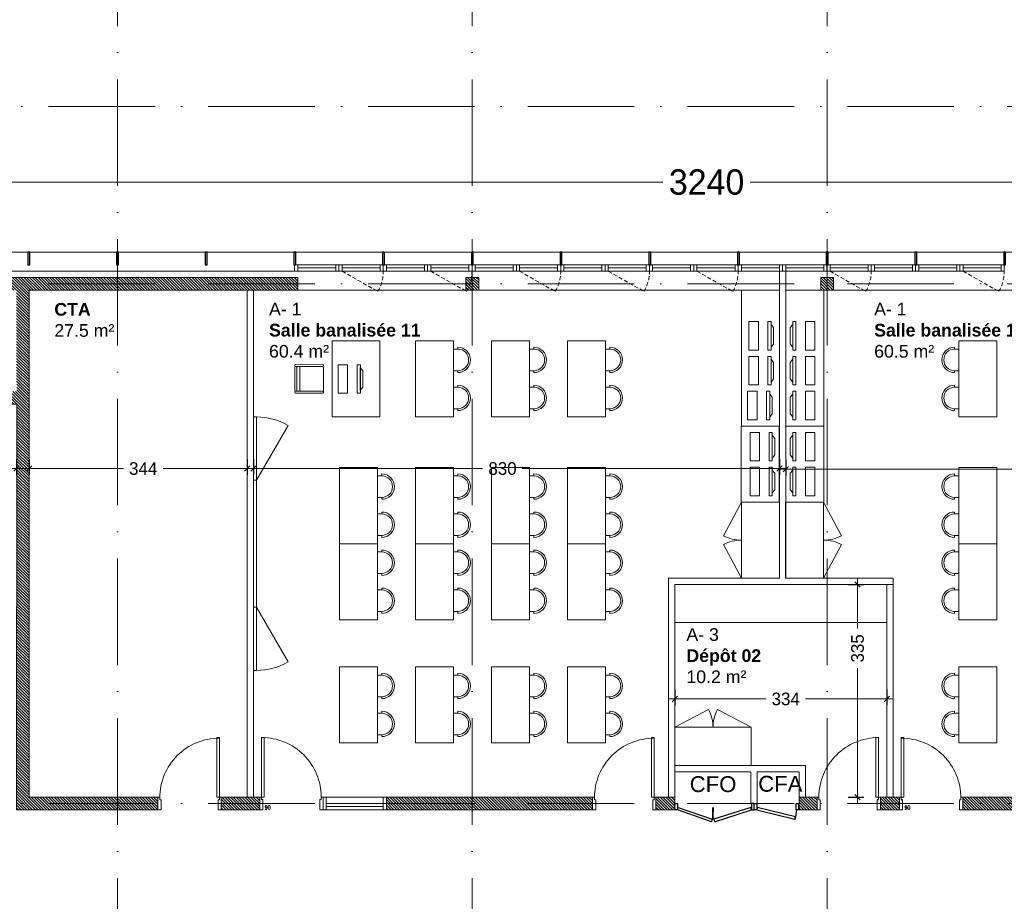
# Model space of a CAD drawing. Header units: centimetres. Extents: x 100159 to 225226, y -81380 to -23241.
# Tile 84 of 139: x 204585 to 206139, y -62313 to -60922. Entities that reach past the tile are written whole.
import ezdxf

# ---------------------------------------------------------------- set-up
doc = ezdxf.new("R2010")
doc.units = ezdxf.units.CM
doc.linetypes.add('ACAD_ISO10W100', pattern=[18, 12, -3, 0, -3])
doc.linetypes.add('CACHE', pattern=[9.525, 6.35, -3.175])
doc.layers.get('0').update_dxf_attribs({"lineweight": 5})
for name, color, linetype, lineweight in [('10', 252, 'Continuous', 5), ('13', 251, 'Continuous', 9), ('17', 6, 'Continuous', 5), ('DDL- CLOISONS DOUBLAGES', 1, 'Continuous', 5), ('DDL- ISOLATION', 252, 'ISOLATION', 5), ('DDL- MENUISERIES INT', 51, 'Continuous', 5), ('DDL- STRUCTURE', 5, 'Continuous', 5), ('DDL-HAB-COTES', 161, 'Continuous', 9), ('DDL-HAB-MOBILIER', 252, 'Continuous', 9), ('DDL-HACHURES POCHAGE GRIS', 251, 'Continuous', 5), ('DDL-TRAIT AXES', 1, 'ACAD_ISO10W100', 5)]:
    doc.layers.add(name, color=color, linetype=linetype, lineweight=lineweight)
for name, color, linetype in [('18', 8, 'Continuous'), ('44', 7, 'Continuous'), ('DDL-TEXTE 01', 7, 'Continuous')]:
    doc.layers.add(name, color=color, linetype=linetype)
doc.layers.add('GEL', color=113, linetype='Continuous', plot=False)
doc.styles.add('Century Gothic', font='GOTHIC.TTF')
doc.styles.add('COTA', font='romans.shx', dxfattribs={"width": 0.8})
doc.styles.get("Standard").update_dxf_attribs({"font": 'arial.ttf'})
doc.linetypes.add('ISOLATION', pattern='A,0.00254,-2.54,[134,ltypeshp.shx,S=2.54,R=0,X=-2.54,Y=0],-5.08,[134,ltypeshp.shx,S=2.54,R=180,X=2.54,Y=0],-2.54', length=10.16254)
doc.dimstyles.new('C100 cm', dxfattribs={"dimscale": 100, "dimtxt": 0.2, "dimasz": 0.085, "dimexe": 0.1, "dimexo": 0.0625, "dimgap": 0.09, "dimtad": 0, "dimdec": 0, "dimzin": 0, "dimdsep": 46, "dimtxsty": 'Century Gothic', "dimblk": 'OBLIQUE', "dimcen": 0.09, "dimdle": 0.1, "dimclrd": 256, "dimclrt": 256, "dimadec": 0, "dimazin": 0, "dimtfac": 1, "dimtdec": 0, "dimtofl": 0, "dimtmove": 2, "dimatfit": 2, "dimfxl": 0.15, "dimfxlon": 1, "dimtolj": 1, "dimtzin": 0, "dimlwd": -1, "dimarcsym": 0})
doc.dimstyles.new('portes', dxfattribs={"dimtxt": 6, "dimasz": 2.5, "dimexe": 1.25, "dimexo": 0.625, "dimtad": 1, "dimjust": 1, "dimtxsty": 'COTA', "dimblk": 'NONE', "dimcen": 2.5, "dimse1": 1, "dimse2": 1, "dimsd1": 1, "dimsd2": 1, "dimadec": 0, "dimazin": 0, "dimtfac": 1, "dimtix": 1, "dimtofl": 0, "dimtmove": 0, "dimatfit": 0, "dimldrblk": 'NONE', "dimfxl": 1, "dimarcsym": 0})
pattern_1 = [(135, (0, -2198.8527), (-2.24506403, -2.24506403), [])]

# ---------------------------------------------------------------- blocks, each defined once
blk = doc.blocks.new('A$C6C21683D')
blk.add_lwpolyline([(0, 0), (70, 0), (70, 10), (0, 10)], close=True)
for points in [[(5, 0), (65, 0), (65, 10), (5, 10), (5, 0)], [(5, 5), (65, 5)]]:
    blk.add_lwpolyline(points)
blk = doc.blocks.new('A$C7FA553E3')
blk.add_lwpolyline([(0, 32), (70, 32), (70, 42), (0, 42)], close=True)
for points in [[(5, 32), (65, 32), (65, 42), (5, 42), (5, 32)], [(5, 37), (65, 37)]]:
    blk.add_lwpolyline(points)
at = {"linetype": 'CACHE'}
blk.add_lwpolyline([(5, 32), (61.5, 0)], dxfattribs=at)
blk.add_arc((6, 32), 64, 330.0443, 0.0023, dxfattribs=at)
blk = doc.blocks.new('A$C4B07383D')
for points in [[(5, 6.1), (58.7, 25), (57.6, 28.9), (4, 10), (5, 6.1)], [(120, 6.1), (61.6, 25), (62.6, 28.9), (121, 10), (120, 6.1)], [(190.3, 21.2), (130, 6.1), (129, 10), (189.3, 25), (190.3, 21.2)], [(0, 10), (0, 0), (4, 0), (4, 10), (0, 10)], [(125, 10), (125, 0), (121, 0), (121, 10), (125, 10)], [(125, 10), (125, 0), (129, 0), (129, 10), (125, 10)], [(191.2, 10), (191.2, 0), (195.2, 0), (195.2, 10), (191.2, 10)]]:
    blk.add_lwpolyline(points)
for centre, radius, start, end in [((-12.8, 10), 73, 356.9517, 11.8441), ((132.8, 10), 73, 168.1559, 183.0483), ((133.2, 10), 58, 0, 14.9999)]:
    blk.add_arc(centre, radius, start, end)
blk = doc.blocks.new('*D189')
at = {"layer": 'Defpoints', "color": 0, "transparency": 16777216}
for p in [(5, 0), (95, 0), (95, 0)]:
    blk.add_point(p, dxfattribs=at)
at = {"layer": 'GEL', "color": 0, "transparency": 16777216, "insert": (12.6, 3.6), "char_height": 6, "attachment_point": 5, "style": 'COTA'}
blk.add_mtext('90', dxfattribs=at)
blk = doc.blocks.new('_None')
blk = doc.blocks.new('*D187')
at = {"layer": 'Defpoints', "color": 0, "transparency": 16777216}
for p in [(5, 0), (95, 0), (95, 0)]:
    blk.add_point(p, dxfattribs=at)
at = {"layer": 'GEL', "color": 0, "transparency": 16777216, "insert": (12.6, 3.6), "char_height": 6, "attachment_point": 5, "style": 'COTA'}
blk.add_mtext('90', dxfattribs=at)
blk = doc.blocks.new('*U219')
for p, q in [((20, -550), (0, -550)), ((10, -645), (10, -555)), ((15, -645), (15, -555)), ((0, -650), (20, -650))]:
    blk.add_line(p, q)
blk.add_lwpolyline([(20, -550), (0, -550), (0, -650), (20, -650)], close=True)
for points in [[(0, -555), (0, -550), (20, -550), (20, -555), (0, -555)], [(0, -650), (0, -645), (20, -645), (20, -650), (0, -650)]]:
    blk.add_lwpolyline(points)
blk = doc.blocks.new('*D182')
at = {"layer": 'Defpoints', "color": 0, "transparency": 16777216}
for p in [(5, 0), (95, 0), (95, 0)]:
    blk.add_point(p, dxfattribs=at)
at = {"layer": 'GEL', "color": 0, "transparency": 16777216, "insert": (12.6, 3.6), "char_height": 6, "attachment_point": 5, "style": 'COTA'}
blk.add_mtext('90', dxfattribs=at)
blk = doc.blocks.new('_Oblique')
at = {"color": 0, "linetype": 'ByBlock', "lineweight": -2}
blk.add_line((-0.5, -0.5), (0.5, 0.5), dxfattribs=at)
blk = doc.blocks.new('*D262')
at = {"layer": 'DDL-HAB-COTES', "color": 0, "lineweight": -2, "transparency": 16777216}
for p, q in [((207420.1, -61178.1), (207420.1, -61168.1)), ((204180.6, -61178.1), (204180.6, -61188.1))]:
    blk.add_line(p, q, dxfattribs=at)
at = {"layer": 'DDL-HAB-COTES', "transparency": 16777216}
for p, q in [((204170.6, -61178.1), (205600.4, -61178.1)), ((207430.1, -61178.1), (205738.1, -61178.1))]:
    blk.add_line(p, q, dxfattribs=at)
at = {"layer": 'Defpoints', "color": 0, "transparency": 16777216}
for p in [(204180.6, -61068.5), (204180.6, -61178.1), (207420.1, -61288.5)]:
    blk.add_point(p, dxfattribs=at)
at = {"layer": 'DDL-HAB-COTES', "transparency": 16777216, "xscale": 8.5, "yscale": 8.5, "zscale": 8.5, "rotation": 180}
blk.add_blockref('_Oblique', (204180.6, -61178.1), dxfattribs=at)
at = {"layer": 'DDL-HAB-COTES', "transparency": 16777216, "xscale": 8.5, "yscale": 8.5, "zscale": 8.5}
blk.add_blockref('_Oblique', (207420.1, -61178.1), dxfattribs=at)
at = {"layer": 'DDL-HAB-COTES', "lineweight": -3, "transparency": 16777216, "insert": (205669.3, -61178.1), "char_height": 40, "attachment_point": 5, "style": 'Century Gothic'}
blk.add_mtext('\\A1;3240', dxfattribs=at)
blk = doc.blocks.new('A$C601B608D')
for p, q in [((5, 300), (54.9, 386.7)), ((5, 100), (54.9, 13.3))]:
    blk.add_line(p, q)
for points in [[(0, 300), (5, 300), (5, 400), (0, 400)], [(0, 100), (5, 100), (5, 300), (0, 300)], [(0, 0), (5, 0), (5, 100), (0, 100)]]:
    blk.add_lwpolyline(points, close=True)
for centre, start, end in [((5, 300), 60.0976, 90), ((5, 100), 270, 299.9024)]:
    blk.add_arc(centre, 100, start, end)
blk = doc.blocks.new('A$C7DD83F9D')
at = {"ltscale": 0.5}
for p, q in [((20, 107), (20, 110)), ((20, 107), (26.8, 107)), ((26.8, 73), (26.8, 107)), ((20, 73), (26.8, 73)), ((20, 73), (20, 70)), ((20, 47), (20, 50)), ((20, 47), (26.8, 47)), ((26.8, 13), (26.8, 47)), ((20, 13), (26.8, 13)), ((20, 13), (20, 10))]:
    blk.add_line(p, q, dxfattribs=at)
at = {"linetype": 'Continuous', "flags": 128}
blk.add_lwpolyline([(26.8, 120), (26.8, 0), (86.8, 0), (86.8, 120), (26.8, 120)], dxfattribs=at)
at = {"ltscale": 0.5}
for centre, radius in [((20, 90), 20), ((20, 90), 17), ((20, 30), 20), ((20, 30), 17)]:
    blk.add_arc(centre, radius, 90, 270, dxfattribs=at)
blk = doc.blocks.new('A$C41CC053D')
at = {"ltscale": 0.5}
for p, q in [((107.1, 63.3), (118.9, 98.4)), ((119.6, 100.3), (119.9, 101.2)), ((160, 85.6), (120.2, 99)), ((121.2, 101.8), (161.9, 88.1)), ((154, 86.6), (142.2, 51.5)), ((158.8, 85), (146.9, 49.9)), ((149.8, 48.9), (161.6, 84)), ((160, 85.6), (161, 85.3)), ((162.2, 85.9), (162.6, 86.9)), ((106.5, 61.4), (106.2, 60.5)), ((106.8, 59.2), (147.6, 45.5)), ((147.6, 48.6), (107.8, 62)), ((147.6, 48.6), (148.5, 48.3)), ((149.2, 47.1), (148.8, 46.1))]:
    blk.add_line(p, q, dxfattribs=at)
blk.add_lwpolyline([(118.9, 142.2), (80.7, 28.4), (9.6, 52.4), (47.9, 166.1)], close=True, dxfattribs=at)
for centre, start, end in [((119.9, 98.1), 71.3969, 161.3969), ((120.5, 99.9), 161.3969, 251.3969), ((120.8, 100.9), 71.3969, 161.3969), ((155, 86.2), 71.3969, 161.3969), ((159.7, 84.7), 71.3969, 161.3969), ((161.3, 86.2), 251.3969, 341.3969), ((160.6, 84.3), 341.3969, 71.3969), ((161.6, 87.2), 341.3969, 71.3969), ((108.1, 63), 161.3969, 251.3969), ((107.1, 60.1), 161.3969, 251.3969), ((107.5, 61.1), 71.3969, 161.3969), ((143.2, 51.2), 161.3969, 251.3969), ((147.9, 49.6), 161.3969, 251.3969), ((148.8, 49.3), 251.3969, 341.3969), ((148.2, 47.4), 341.3969, 71.3969), ((147.9, 46.4), 251.3969, 341.3969)]:
    blk.add_arc(centre, 1, start, end, dxfattribs=at)
blk = doc.blocks.new('A$C19797035')
at = {"linetype": 'Continuous'}
for points in [[(54.3, 32.9), (52.5, 28.2), (10.3, 43.6), (12, 48.3)], [(46.7, 39.9), (50, 34.4), (16.2, 46.7), (22.3, 48.8)], [(42.3, 0), (0, 15.4), (5.1, 29.5), (47.4, 14.1)]]:
    blk.add_lwpolyline(points, close=True, dxfattribs=at)
blk = doc.blocks.new('bloc 2 postes info')
at = {"layer": 'DDL-HAB-MOBILIER', "linetype": 'Continuous'}
blk.add_lwpolyline([(200800.7, -66224.9), (200920.7, -66224.9), (200920.7, -66164.9), (200800.7, -66164.9)], close=True, dxfattribs=at)
at = {"layer": 'DDL-HAB-MOBILIER', "rotation": 19.99999999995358}
for p in [(200816, -66225.4), (200871, -66225.4)]:
    blk.add_blockref('A$C19797035', p, dxfattribs=at)
blk = doc.blocks.new('armoire120')
at = {"layer": '13'}
blk.add_lwpolyline([(202579.7, -43308.5), (202579.7, -43188.5), (202639.7, -43188.5), (202639.7, -43308.5)], close=True, dxfattribs=at)
for points in [[(202639.7, -43188.5), (202667.7, -43241.5)], [(202639.7, -43308.5), (202667.7, -43255.4)]]:
    blk.add_lwpolyline(points, dxfattribs=at)
for centre, start, end in [((202639.7, -43188.5), 269.9999, 297.8405), ((202639.7, -43308.5), 62.1592, 89.9998)]:
    blk.add_arc(centre, 60, start, end, dxfattribs=at)
blk = doc.blocks.new('Lame 20x3')
blk.add_lwpolyline([(209069.8, -45704.2), (209069.8, -45724.2), (209072.8, -45724.2), (209072.8, -45704.2), (209069.8, -45704.2)])
blk = doc.blocks.new('*U366')
at = {"layer": '44'}
blk.add_blockref('Lame 20x3', (-209071.3, 45714.2), dxfattribs=at)
blk = doc.blocks.new('*U367')
at = {"color": 0, "linetype": 'ByBlock', "lineweight": -2, "transparency": 16777216}
for p in [(-2800, 0), (-2660, 0), (-2520, 0), (-2380, 0), (-2240, 0), (-2100, 0), (-1960, 0), (-1820, 0), (-1680, 0), (-1540, 0), (-1400, 0), (-1260, 0)]:
    blk.add_blockref('*U366', p, dxfattribs=at)
blk = doc.blocks.new('*D506')
at = {"layer": 'DDL-HAB-COTES', "color": 0, "lineweight": -2, "transparency": 16777216}
for p, q in [((205794.1, -61615.8), (205794.1, -61640.8)), ((206624.1, -61615.8), (206624.1, -61640.8))]:
    blk.add_line(p, q, dxfattribs=at)
at = {"layer": 'DDL-HAB-COTES', "transparency": 16777216}
for p, q in [((205784.1, -61630.8), (206269.3, -61630.8)), ((206634.1, -61630.8), (206331.7, -61630.8))]:
    blk.add_line(p, q, dxfattribs=at)
at = {"layer": 'Defpoints', "color": 0, "transparency": 16777216}
for p in [(205794.1, -61348.5), (206624.1, -61348.5), (205794.1, -61630.8)]:
    blk.add_point(p, dxfattribs=at)
at = {"layer": 'DDL-HAB-COTES', "transparency": 16777216, "xscale": 8.5, "yscale": 8.5, "zscale": 8.5, "rotation": 180}
blk.add_blockref('_Oblique', (205794.1, -61630.8), dxfattribs=at)
at = {"layer": 'DDL-HAB-COTES', "transparency": 16777216, "xscale": 8.5, "yscale": 8.5, "zscale": 8.5}
blk.add_blockref('_Oblique', (206624.1, -61630.8), dxfattribs=at)
at = {"layer": 'DDL-HAB-COTES', "lineweight": -3, "transparency": 16777216, "insert": (206300.5, -61630.8), "char_height": 20, "attachment_point": 5, "style": 'Century Gothic'}
blk.add_mtext('\\A1;830', dxfattribs=at)
blk = doc.blocks.new('*D507')
at = {"layer": 'DDL-HAB-COTES', "color": 0, "lineweight": -2, "transparency": 16777216}
for p, q in [((204954.1, -61615.1), (204954.1, -61640.1)), ((205784.1, -61615.1), (205784.1, -61640.1))]:
    blk.add_line(p, q, dxfattribs=at)
at = {"layer": 'DDL-HAB-COTES', "transparency": 16777216}
for p, q in [((204944.1, -61630.1), (205315.9, -61630.1)), ((205794.1, -61630.1), (205378.4, -61630.1))]:
    blk.add_line(p, q, dxfattribs=at)
at = {"layer": 'Defpoints', "color": 0, "transparency": 16777216}
for p in [(204954.1, -61348.5), (205784.1, -61348.5), (204954.1, -61630.1)]:
    blk.add_point(p, dxfattribs=at)
at = {"layer": 'DDL-HAB-COTES', "transparency": 16777216, "xscale": 8.5, "yscale": 8.5, "zscale": 8.5, "rotation": 180}
blk.add_blockref('_Oblique', (204954.1, -61630.1), dxfattribs=at)
at = {"layer": 'DDL-HAB-COTES', "transparency": 16777216, "xscale": 8.5, "yscale": 8.5, "zscale": 8.5}
blk.add_blockref('_Oblique', (205784.1, -61630.1), dxfattribs=at)
at = {"layer": 'DDL-HAB-COTES', "lineweight": -3, "transparency": 16777216, "insert": (205347.2, -61630.1), "char_height": 20, "attachment_point": 5, "style": 'Century Gothic'}
blk.add_mtext('\\A1;830', dxfattribs=at)
blk = doc.blocks.new('*D508')
at = {"layer": 'DDL-HAB-COTES', "color": 0, "lineweight": -2, "transparency": 16777216}
for p, q in [((204600.1, -61615.1), (204600.1, -61640.1)), ((204944.1, -61615.1), (204944.1, -61640.1))]:
    blk.add_line(p, q, dxfattribs=at)
at = {"layer": 'DDL-HAB-COTES', "transparency": 16777216}
for p, q in [((204590.1, -61630.1), (204748.9, -61630.1)), ((204954.1, -61630.1), (204811.5, -61630.1))]:
    blk.add_line(p, q, dxfattribs=at)
at = {"layer": 'Defpoints', "color": 0, "transparency": 16777216}
for p in [(204600.1, -61348.5), (204944.1, -61348.5), (204600.1, -61630.1)]:
    blk.add_point(p, dxfattribs=at)
at = {"layer": 'DDL-HAB-COTES', "transparency": 16777216, "xscale": 8.5, "yscale": 8.5, "zscale": 8.5, "rotation": 180}
blk.add_blockref('_Oblique', (204600.1, -61630.1), dxfattribs=at)
at = {"layer": 'DDL-HAB-COTES', "transparency": 16777216, "xscale": 8.5, "yscale": 8.5, "zscale": 8.5}
blk.add_blockref('_Oblique', (204944.1, -61630.1), dxfattribs=at)
at = {"layer": 'DDL-HAB-COTES', "lineweight": -3, "transparency": 16777216, "insert": (204780.2, -61630.1), "char_height": 20, "attachment_point": 5, "style": 'Century Gothic'}
blk.add_mtext('\\A1;344', dxfattribs=at)
blk = doc.blocks.new('*D509')
at = {"layer": 'DDL-HAB-COTES', "color": 0, "lineweight": -2, "transparency": 16777216}
for p, q in [((204180.1, -61615.1), (204180.1, -61640.1)), ((204580.1, -61615.1), (204580.1, -61640.1))]:
    blk.add_line(p, q, dxfattribs=at)
at = {"layer": 'DDL-HAB-COTES', "transparency": 16777216}
for p, q in [((204170.1, -61630.1), (204349.2, -61630.1)), ((204590.1, -61630.1), (204411.9, -61630.1))]:
    blk.add_line(p, q, dxfattribs=at)
at = {"layer": 'Defpoints', "color": 0, "transparency": 16777216}
for p in [(204180.1, -61528.4), (204580.1, -61528.4), (204180.1, -61630.1)]:
    blk.add_point(p, dxfattribs=at)
at = {"layer": 'DDL-HAB-COTES', "transparency": 16777216, "xscale": 8.5, "yscale": 8.5, "zscale": 8.5, "rotation": 180}
blk.add_blockref('_Oblique', (204180.1, -61630.1), dxfattribs=at)
at = {"layer": 'DDL-HAB-COTES', "transparency": 16777216, "xscale": 8.5, "yscale": 8.5, "zscale": 8.5}
blk.add_blockref('_Oblique', (204580.1, -61630.1), dxfattribs=at)
at = {"layer": 'DDL-HAB-COTES', "lineweight": -3, "transparency": 16777216, "insert": (204380.6, -61630.1), "char_height": 20, "attachment_point": 5, "style": 'Century Gothic'}
blk.add_mtext('\\A1;400', dxfattribs=at)
blk = doc.blocks.new('*D526')
at = {"layer": 'DDL-HAB-COTES', "color": 0, "lineweight": -2, "transparency": 16777216}
for p, q in [((205619.3, -61978.7), (205619.3, -62003.7)), ((205953.5, -61978.7), (205953.5, -62003.7))]:
    blk.add_line(p, q, dxfattribs=at)
at = {"layer": 'DDL-HAB-COTES', "transparency": 16777216}
for p, q in [((205609.3, -61993.7), (205762.8, -61993.7)), ((205963.5, -61993.7), (205825.4, -61993.7))]:
    blk.add_line(p, q, dxfattribs=at)
at = {"layer": 'Defpoints', "color": 0, "transparency": 16777216}
for p in [(205619.3, -61813.1), (205953.5, -61813.1), (205619.3, -61993.7)]:
    blk.add_point(p, dxfattribs=at)
at = {"layer": 'DDL-HAB-COTES', "transparency": 16777216, "xscale": 8.5, "yscale": 8.5, "zscale": 8.5, "rotation": 180}
blk.add_blockref('_Oblique', (205619.3, -61993.7), dxfattribs=at)
at = {"layer": 'DDL-HAB-COTES', "transparency": 16777216, "xscale": 8.5, "yscale": 8.5, "zscale": 8.5}
blk.add_blockref('_Oblique', (205953.5, -61993.7), dxfattribs=at)
at = {"layer": 'DDL-HAB-COTES', "lineweight": -3, "transparency": 16777216, "insert": (205794.1, -61993.7), "char_height": 20, "attachment_point": 5, "style": 'Century Gothic'}
blk.add_mtext('\\A1;334', dxfattribs=at)
blk = doc.blocks.new('*D527')
at = {"layer": 'DDL-HAB-COTES', "transparency": 16777216}
for p, q in [((205907.5, -61803), (205907.5, -61882.7)), ((205907.5, -62158.5), (205907.5, -61944.8))]:
    blk.add_line(p, q, dxfattribs=at)
at = {"layer": 'DDL-HAB-COTES', "color": 0, "lineweight": -2, "transparency": 16777216}
for p, q in [((205892.5, -61813), (205917.5, -61813)), ((205892.5, -62148.5), (205917.5, -62148.5))]:
    blk.add_line(p, q, dxfattribs=at)
at = {"layer": 'Defpoints', "color": 0, "transparency": 16777216}
for p in [(205825.2, -61813), (205907.5, -61813), (205825.2, -62148.5)]:
    blk.add_point(p, dxfattribs=at)
at = {"layer": 'DDL-HAB-COTES', "transparency": 16777216, "xscale": 8.5, "yscale": 8.5, "zscale": 8.5}
for p, rotation in [((205907.5, -61813), 90), ((205907.5, -62148.5), 270)]:
    blk.add_blockref('_Oblique', p, dxfattribs=dict(at, rotation=rotation))
at = {"layer": 'DDL-HAB-COTES', "lineweight": -3, "transparency": 16777216, "insert": (205907.5, -61913.8), "char_height": 20, "attachment_point": 5, "rotation": 90, "style": 'Century Gothic'}
blk.add_mtext('\\A1;335', dxfattribs=at)
blk = doc.blocks.new('*U188')
blk.add_line((100, 20), (100, 0))
blk.add_lwpolyline([(3, 20), (3, 114), (7, 114), (7, 20)], close=True)
for points in [[(0, 0), (5, 0), (5, 16), (3, 16), (3, 20), (0, 20), (0, 20)], [(0, 20), (0, 0)], [(100, 0), (95, 0), (95, 16), (97, 16), (97, 20), (100, 20), (100, 20)]]:
    blk.add_lwpolyline(points)
blk.add_arc((3, 19.039), 94, 359.999971, 90.000029)
at = {"layer": 'GEL'}
dim = blk.add_linear_dim(base=(95, 0), p1=(5, 0), p2=(95, 0), dimstyle='portes', dxfattribs=at)
dim.commit()
dim.dimension.update_dxf_attribs({"geometry": '*D189', "text_midpoint": (12.636, 3.625)})
blk = doc.blocks.new('*U186')
blk.add_line((100, 20), (100, 0))
blk.add_lwpolyline([(3, 20), (3, 114), (7, 114), (7, 20)], close=True)
for points in [[(0, 0), (5, 0), (5, 16), (3, 16), (3, 20), (0, 20), (0, 20)], [(0, 20), (0, 0)], [(100, 0), (95, 0), (95, 16), (97, 16), (97, 20), (100, 20), (100, 20)]]:
    blk.add_lwpolyline(points)
blk.add_arc((3, 20), 94, 359.999971, 90.000029)
at = {"layer": 'GEL'}
dim = blk.add_linear_dim(base=(95, 0), p1=(5, 0), p2=(95, 0), dimstyle='portes', dxfattribs=at)
dim.commit()
dim.dimension.update_dxf_attribs({"geometry": '*D187', "text_midpoint": (12.636, 3.625)})
blk = doc.blocks.new('A$C530C723F')
at = {"layer": 'DDL- MENUISERIES INT'}
blk.add_blockref('*U186', (10, 0), dxfattribs=at)
at = {"layer": 'DDL- MENUISERIES INT', "rotation": 270}
blk.add_blockref('*U219', (760, 20), dxfattribs=at)
blk = doc.blocks.new('*U181')
blk.add_line((100, 20), (100, 0))
blk.add_lwpolyline([(3, 20), (3, 114), (7, 114), (7, 20)], close=True)
for points in [[(0, 0), (5, 0), (5, 16), (3, 16), (3, 20), (0, 20), (0, 20)], [(0, 20), (0, 0)], [(100, 0), (95, 0), (95, 16), (97, 16), (97, 20), (100, 20), (100, 20)]]:
    blk.add_lwpolyline(points)
blk.add_arc((3, 20), 94, 359.999971, 90.000029)
at = {"layer": 'GEL'}
dim = blk.add_linear_dim(base=(95, 0), p1=(5, 0), p2=(95, 0), dimstyle='portes', dxfattribs=at)
dim.commit()
dim.dimension.update_dxf_attribs({"geometry": '*D182', "text_midpoint": (12.636, 3.625)})

msp = doc.modelspace()

# ---------------------------------------------------------------- hatches: boundary and pattern name
at = {"layer": 'DDL-HACHURES POCHAGE GRIS'}
h = msp.add_hatch(dxfattribs=at)
h.set_pattern_fill('ANSI31', color=256, angle=90)
h.set_pattern_definition(pattern_1)
h.paths.add_polyline_path([(207270.1, -62168.5), (207270.1, -62148.5), (207399.1, -62148.5), (207399.1, -61288.5), (207419.1, -61288.5), (207419.1, -62168.5)])
h.paths.add_polyline_path([(206983.6, -62148.5), (206983.6, -61318.5), (206963.6, -61318.5), (206963.6, -62148.5), (206744.5, -62148.5), (206744.5, -62168.5), (207081.6, -62168.5), (207081.6, -62148.5)])
h.paths.add_polyline_path([(206614.5, -62168.5), (206644.5, -62168.5), (206644.5, -62148.5), (206614.5, -62148.5)])
h.paths.add_polyline_path([(206073.5, -62168.5), (206414.5, -62168.5), (206414.5, -62148.5), (206073.5, -62148.5)])
h.paths.add_polyline_path([(205943.5, -62148.5), (205973.5, -62148.5), (205973.5, -62168.5), (205943.5, -62168.5)])
h.paths.add_polyline_path([(205815.1, -62168.5), (205843.5, -62168.5), (205843.5, -62148.5), (205815.1, -62148.5)])
h.paths.add_polyline_path([(205619.3, -62148.5), (205589.3, -62148.5), (205589.3, -62168.5), (205619.3, -62168.5)])
h.paths.add_polyline_path([(205164.1, -62168.5), (205489.3, -62168.5), (205489.3, -62148.5), (205164.1, -62148.5)])
h.paths.add_polyline_path([(204903.4, -62168.5), (204964.1, -62168.5), (204964.1, -62148.5), (204903.4, -62148.5)])
h = msp.add_hatch(dxfattribs=at)
h.set_pattern_fill('ANSI31', color=256, angle=90)
h.set_pattern_definition(pattern_1)
h.paths.add_polyline_path([(204600.1, -61348.5), (205024.1, -61348.5), (205024.1, -61328.5), (204200.6, -61328.5), (204180.6, -61328.5), (204180.6, -61308.5), (204160.6, -61308.5), (204160.6, -61348.5), (204361.6, -61348.5), (204361.6, -61508.5), (204160.1, -61508.5), (204160.1, -62168.3), (204390.1, -62168.5), (204390.1, -62148.5), (204180.1, -62148.5), (204180.1, -61528.5), (204580.6, -61528.5), (204580.1, -62168.5), (204803.4, -62168.5), (204803.4, -62148.5), (204600.1, -62148.5)])
h.paths.add_polyline_path([(204381.6, -61508.5), (204381.6, -61508.5), (204381.1, -61508.5), (204381.6, -61508.5), (204381.6, -61348.5), (204580.1, -61348.5), (204580.6, -61508.5)], flags=16)
h = msp.add_hatch(dxfattribs=at)
h.set_pattern_fill('ANSI31', color=256, angle=90)
h.set_pattern_definition(pattern_1)
h.paths.add_polyline_path([(205289.6, -61328.4), (205309.6, -61328.4), (205309.6, -61348.4), (205289.6, -61348.4)])
h = msp.add_hatch(dxfattribs=at)
h.set_pattern_fill('ANSI31', color=256, angle=90)
h.set_pattern_definition(pattern_1)
h.paths.add_polyline_path([(205849.6, -61328.4), (205869.6, -61328.4), (205869.6, -61348.4), (205849.6, -61348.4)])

# ---------------------------------------------------------------- linework, layer by layer
at = {"layer": '10'}
for points in [[(207400.1, -61288.5), (204180.6, -61288.5)], [(204972.6, -61348.5), (205784.1, -61348.5)], [(205794.1, -61348.5), (206624.1, -61348.5)]]:
    msp.add_lwpolyline(points, dxfattribs=at)
msp.add_lwpolyline([(205619.3, -61873), (205619.3, -61813), (205953.5, -61813), (205953.5, -61873)], close=True, dxfattribs=at)
at = {"layer": 'DDL- CLOISONS DOUBLAGES'}
for p, q in [((205784.1, -61803), (205784.1, -61318.5)), ((205794.1, -61803), (205794.1, -61318.5)), ((204944.1, -62148.5), (204944.1, -61348.5)), ((204954.1, -62148.5), (204954.1, -61348.5)), ((205815.2, -62148.5), (205815.2, -62108.4))]:
    msp.add_line(p, q, dxfattribs=at)
for points in [[(205609.3, -61803), (205609.3, -61812.9)], [(205609.3, -61803), (205784.1, -61803)], [(205619.3, -61813), (205963.5, -61813), (205963.5, -61803), (205794.1, -61803)], [(205609.3, -61813), (205609.3, -62148.5)], [(205619.3, -62148.5), (205619.3, -61813)], [(205953.5, -61813.1), (205953.5, -62148.5)], [(205963.5, -61813.1), (205963.5, -62148.5)], [(205609.3, -62098.4), (205609.3, -62148.5)], [(205619.3, -62098.4), (205825.2, -62098.4), (205825.2, -62148.5)], [(205619.3, -62108.4), (205739.3, -62108.4)], [(205619.3, -62108.4), (205619.3, -62148.5)], [(205739.3, -62108.6), (205739.3, -62158.5), (205749.3, -62158.5), (205749.3, -62108.6), (205814.6, -62108.6)]]:
    msp.add_lwpolyline(points, dxfattribs=at)
at = {"layer": 'DDL- ISOLATION', "ltscale": 0.75}
msp.add_lwpolyline([(204180.6, -61318.5), (205019.1, -61318.5)], dxfattribs=at)
at = {"layer": 'DDL- STRUCTURE'}
for points in [[(204600.1, -61348.5), (205024.1, -61348.5), (205024.1, -61328.5), (204200.6, -61328.5), (204180.6, -61328.5), (204180.6, -61308.5), (204160.6, -61308.5), (204160.6, -61348.5), (204361.6, -61348.5)], [(204180.1, -61528.5), (204580.6, -61528.5), (204580.1, -62168.5), (204803.4, -62168.5), (204803.4, -62148.5), (204600.1, -62148.5), (204600.1, -61348.5)]]:
    msp.add_lwpolyline(points, dxfattribs=at)
for points in [[(205289.6, -61328.4), (205309.6, -61328.4), (205309.6, -61348.4), (205289.6, -61348.4)], [(205849.6, -61328.4), (205869.6, -61328.4), (205869.6, -61348.4), (205849.6, -61348.4)], [(204903.4, -62168.5), (204964.1, -62168.5), (204964.1, -62148.5), (204903.4, -62148.5)], [(205164.1, -62168.5), (205489.3, -62168.5), (205489.3, -62148.5), (205164.1, -62148.5)], [(205619.3, -62148.5), (205589.3, -62148.5), (205589.3, -62168.5), (205619.3, -62168.5)], [(205815.1, -62168.5), (205843.5, -62168.5), (205843.5, -62148.5), (205815.1, -62148.5)], [(205943.5, -62148.5), (205973.5, -62148.5), (205973.5, -62168.5), (205943.5, -62168.5)], [(206073.5, -62168.5), (206414.5, -62168.5), (206414.5, -62148.5), (206073.5, -62148.5)]]:
    msp.add_lwpolyline(points, close=True, dxfattribs=at)
at = {"layer": 'DDL-HAB-MOBILIER', "linetype": 'Continuous'}
for points in [[(205784.1, -61348.5), (205784.1, -61563), (205724.1, -61563), (205724.1, -61348.5)], [(205794.1, -61348.5), (205794.1, -61563), (205854.1, -61563), (205854.1, -61348.5)]]:
    msp.add_lwpolyline(points, close=True, dxfattribs=at)
at = {"layer": 'DDL-TRAIT AXES', "ltscale": 14}
for p, q in [((204739.6, -59755.3), (204739.6, -63830.8)), ((205299.6, -59755.3), (205299.6, -63830.8)), ((205859.6, -59755.3), (205859.6, -63830.8)), ((199084.7, -61058.5), (208105.6, -61058.5)), ((199084.7, -61338.4), (208105.6, -61338.4)), ((199084.7, -62158.5), (208104.5, -62158.5))]:
    msp.add_line(p, q, dxfattribs=at)

# ---------------------------------------------------------------- block references
at = {"linetype": 'Continuous'}
msp.add_blockref('*U367', (207399.6, -61298.5), dxfattribs=at)
at = {"layer": '10'}
for name, p, rotation in [('A$C41CC053D', (205145.9, -61375.9), 198.6030973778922), ('A$C19797035', (205073.4, -61471.4), 289.9999999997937), ('A$C7DD83F9D', (205176.7, -61748.6), 180), ('A$C7DD83F9D', (205296.7, -61748.6), 180), ('A$C7DD83F9D', (205416.7, -61748.6), 180), ('A$C7DD83F9D', (205536.7, -61748.6), 180), ('A$C7DD83F9D', (205176.7, -61943.1), 180), ('A$C7DD83F9D', (205296.7, -61943.1), 180), ('A$C7DD83F9D', (205416.7, -61943.1), 180), ('A$C7DD83F9D', (205536.7, -61943.1), 180)]:
    msp.add_blockref(name, p, dxfattribs=dict(at, rotation=rotation))
at = {"layer": '10', "xscale": -1}
for p in [(205296.7, -61548.6), (205416.7, -61548.6), (205536.7, -61548.6), (205176.7, -61748.6), (205296.7, -61748.6), (205416.7, -61748.6), (205536.7, -61748.6)]:
    msp.add_blockref('A$C7DD83F9D', p, dxfattribs=at)
at = {"layer": '10'}
for p in [(206040.6, -61548.6), (206040.6, -61748.6)]:
    msp.add_blockref('A$C7DD83F9D', p, dxfattribs=at)
at = {"layer": '10', "xscale": -1}
for name, p, rotation in [('A$C601B608D', (204954.1, -61548.6), 180.0001190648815), ('A$C7DD83F9D', (206040.6, -61748.6), 180), ('A$C7DD83F9D', (206040.6, -61943.1), 180)]:
    msp.add_blockref(name, p, dxfattribs=dict(at, rotation=rotation))
at = {"layer": '17'}
for name, p in [('A$C6C21683D', (205019.1, -61318.5)), ('A$C7FA553E3', (205089.1, -61350.5)), ('A$C6C21683D', (205159.1, -61318.5)), ('A$C7FA553E3', (205229.1, -61350.5)), ('A$C6C21683D', (205299.1, -61318.5)), ('A$C7FA553E3', (205369.1, -61350.5)), ('A$C6C21683D', (205439.1, -61318.5)), ('A$C7FA553E3', (205509.1, -61350.5)), ('A$C6C21683D', (205579.1, -61318.5)), ('A$C7FA553E3', (205649.1, -61350.5)), ('A$C7FA553E3', (205859.1, -61350.5)), ('A$C7FA553E3', (206069.1, -61350.5))]:
    msp.add_blockref(name, p, dxfattribs=at)
at = {"layer": '17', "xscale": -1}
for p in [(205789.1, -61318.5), (205859.1, -61318.5), (205999.1, -61318.5), (206069.1, -61318.5)]:
    msp.add_blockref('A$C6C21683D', p, dxfattribs=at)
at = {"layer": '18', "xscale": -1, "rotation": 180}
msp.add_blockref('A$C4B07383D', (205619.3, -62158.6), dxfattribs=at)
at = {"layer": 'DDL- MENUISERIES INT', "xscale": -1}
for name, p in [('*U188', (204903.4, -62168.6)), ('*U188', (205589.3, -62168.6)), ('*U181', (205943.5, -62168.6))]:
    msp.add_blockref(name, p, dxfattribs=at)
at = {"layer": 'DDL- MENUISERIES INT'}
for name, p in [('A$C530C723F', (204954.1, -62168.5)), ('*U188', (205973.5, -62168.6))]:
    msp.add_blockref(name, p, dxfattribs=at)
at = {"layer": 'DDL-HAB-MOBILIER', "rotation": 289.9999999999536}
for p in [(205721.6, -61403.3), (205721.6, -61458.3), (205719.4, -61513.3)]:
    msp.add_blockref('A$C19797035', p, dxfattribs=at)
at = {"layer": 'DDL-HAB-MOBILIER', "xscale": -1, "rotation": 70.00000000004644}
for p in [(205854.6, -61403.3), (205854.6, -61458.3), (205854.6, -61513.3)]:
    msp.add_blockref('A$C19797035', p, dxfattribs=at)
at = {"layer": 'DDL-HAB-MOBILIER', "linetype": 'Continuous'}
for name, p, rotation in [('bloc 2 postes info', (271948.9, 139237.7), 270), ('armoire120', (408363.8, -104991.5), 180), ('armoire120', (162430.9, -264678.1), 89.99999999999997)]:
    msp.add_blockref(name, p, dxfattribs=dict(at, rotation=rotation))
at = {"layer": 'DDL-HAB-MOBILIER', "linetype": 'Continuous', "xscale": -1}
for name, p, rotation in [('bloc 2 postes info', (139629.2, 139237.7), 90), ('armoire120', (3214.3, -104991.5), 180)]:
    msp.add_blockref(name, p, dxfattribs=dict(at, rotation=rotation))

# ---------------------------------------------------------------- texts
at = {"layer": 'DDL-TEXTE 01'}
for s, width, gutter_width, insert, char_height, attachment_point in [('\\A1;{\\fArial|b1|i0|c0|p34;CTA} \\P27.5 m²', 460.179, 40, (204640, -61422.4), 20, 7), ('A- 1\\P{\\fArial|b1|i0|c0|p34;Salle banalisée 11\\P}60.4 m²', 460.179, 40, (204978.8, -61368.3), 20, 1), ('A- 1\\P{\\fArial|b1|i0|c0|p34;Salle banalisée 12\\P}60.5 m²', 460.179, 40, (205933.7, -61368.3), 20, 1), ('\\A1;A- 3\\P{\\fArial|b1|i0|c0|p34;Dépôt 02 \\P}10.2 m²', 460.179, 40, (205637.4, -61968.9), 20, 7), ('CFO', 221.251, 12.5, (205642.6, -62115.6), 25, 1)]:
    msp.add_mtext_dynamic_manual_height_columns(s, width=width, gutter_width=gutter_width, heights=[0], dxfattribs=dict(at, insert=insert, char_height=char_height, attachment_point=attachment_point))
at = {"layer": 'DDL-TEXTE 01', "insert": (205750.7, -62115), "char_height": 25, "attachment_point": 1, "rotation": 359.9875}
msp.add_mtext_dynamic_manual_height_columns('CFA', width=138.905, gutter_width=12.5, heights=[0], dxfattribs=at)

# ---------------------------------------------------------------- dimensions: what is measured, and where the dimension line sits
at = {"layer": 'DDL-HAB-COTES', "lineweight": -3}
dim = msp.add_linear_dim(base=(204180.5715, -61178.1293), p1=(207420.0718, -61288.4959), p2=(204180.5715, -61068.4964), dimstyle='C100 cm', override={"dimtxt": 0.4, "dimfxl": 0}, dxfattribs=at)
dim.commit()
dim.dimension.update_dxf_attribs({"geometry": '*D262', "text_midpoint": (205669.2541, -61178.1293), "dimtype": 160})
for base, p1, p2, picture, middle in [((204600.1, -61630.1), (204944.1, -61348.5), (204600.1, -61348.5), '*D508', (204780.2, -61630.1)), ((204954.1, -61630.1), (205784.1, -61348.5), (204954.1, -61348.5), '*D507', (205347.2, -61630.1)), ((205794.1, -61630.8), (206624.1, -61348.5), (205794.1, -61348.5), '*D506', (206300.5, -61630.8)), ((204180.1, -61630.1), (204580.1, -61528.4), (204180.1, -61528.4), '*D509', (204380.6, -61630.1)), ((205619.3, -61993.7), (205953.5, -61813.1), (205619.3, -61813.1), '*D526', (205794.1, -61993.7))]:
    dim = msp.add_linear_dim(base=base, p1=p1, p2=p2, dimstyle='C100 cm', dxfattribs=at)
    dim.commit()
    dim.dimension.update_dxf_attribs({"geometry": picture, "text_midpoint": middle, "dimtype": 160})
dim = msp.add_linear_dim(base=(205907.4648, -61813.0243), p1=(205825.1565, -62148.5197), p2=(205825.1565, -61813.0243), angle=90, dimstyle='C100 cm', dxfattribs=at)
dim.commit()
dim.dimension.update_dxf_attribs({"geometry": '*D527', "text_midpoint": (205907.4648, -61913.7675), "dimtype": 160})

doc.saveas('drawing.dxf')
